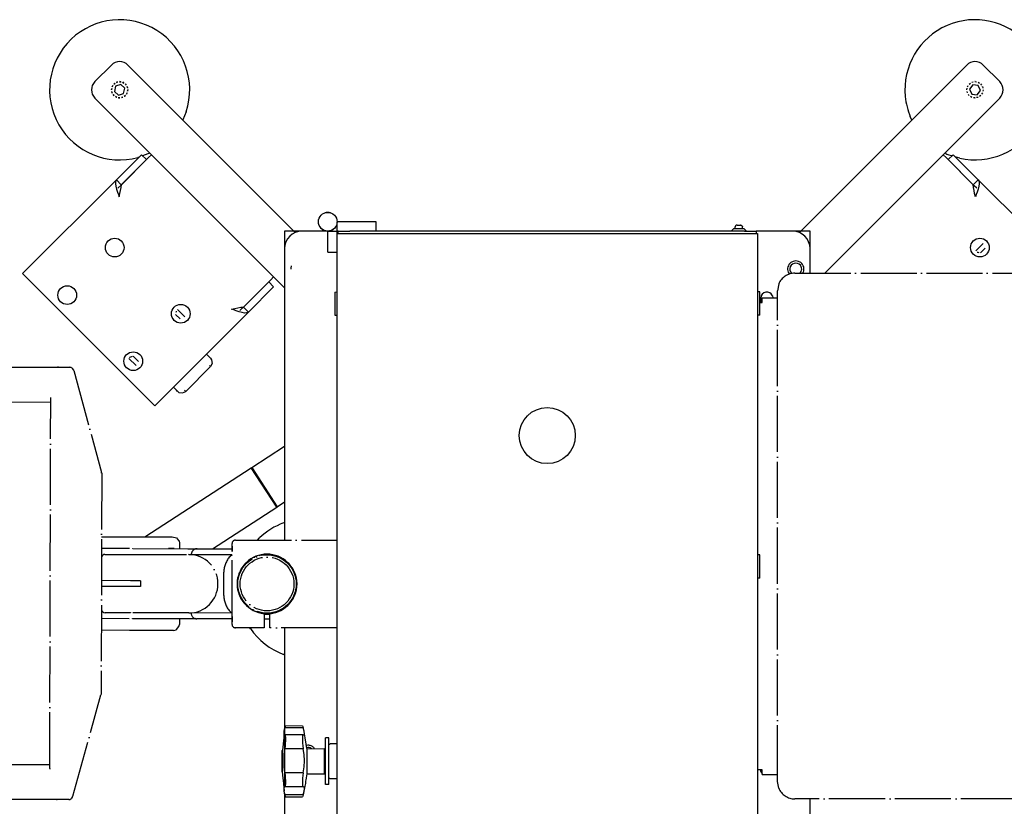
# Model space of a CAD drawing. Extents: x -1763 to 4575, y -3429 to 1051.
# Tile 4 of 193: x -1450 to -1239, y -1369 to -1200. Entities that reach past the tile are written whole.
import ezdxf

# ---------------------------------------------------------------- set-up
doc = ezdxf.new("R2010")
doc.units = 0
doc.linetypes.add('DOT_CENTER', pattern=[14, 12, -1, 0, -1])
doc.layers.get('0').update_dxf_attribs({"linetype": 'CONTINUOUS'})

# ---------------------------------------------------------------- blocks, each defined once
blk = doc.blocks.new('CTH', base_point=(-1365.87, -1682.81))
at = {"color": 5, "linetype": 'CONTINUOUS'}
for p, q in [((-1433.68, -1213.54), (-1430.14, -1210.01)), ((-1426.6, -1210.01), (-1391.07, -1245.54)), ((-1247.03, -1210.01), (-1282.57, -1245.54)), ((-1243.49, -1210.01), (-1239.96, -1213.54)), ((-1429.64, -1214.11), (-1429.36, -1213.91)), ((-1429.38, -1213.92), (-1429.62, -1214.09)), ((-1428.13, -1214.18), (-1429.23, -1214.54)), ((-1429.08, -1213.72), (-1428.75, -1213.63)), ((-1428.77, -1213.64), (-1429.06, -1213.7)), ((-1428.42, -1213.57), (-1428.08, -1213.62)), ((-1428.1, -1213.61), (-1428.39, -1213.56)), ((-1427.27, -1214.95), (-1428.13, -1214.18)), ((-1427.75, -1213.68), (-1427.46, -1213.86)), ((-1427.47, -1213.85), (-1427.72, -1213.69)), ((-1427.17, -1214.05), (-1426.97, -1214.32)), ((-1426.98, -1214.3), (-1427.15, -1214.06)), ((-1246.51, -1214.09), (-1246.23, -1213.89)), ((-1246.49, -1214.07), (-1246.5, -1214.08)), ((-1245.95, -1213.7), (-1245.61, -1213.63)), ((-1245.92, -1213.69), (-1245.94, -1213.7)), ((-1245.28, -1213.56), (-1244.94, -1213.62)), ((-1245.25, -1213.56), (-1245.27, -1213.56)), ((-1244.61, -1213.69), (-1244.32, -1213.87)), ((-1244.59, -1213.7), (-1244.6, -1213.69)), ((-1244.04, -1214.06), (-1243.84, -1214.34)), ((-1244.02, -1214.08), (-1244.03, -1214.07)), ((-1430.07, -1215.04), (-1430.12, -1215.33)), ((-1430.11, -1215.35), (-1430.06, -1215.02)), ((-1429.96, -1216.02), (-1430.05, -1215.69)), ((-1430.04, -1215.71), (-1429.98, -1216)), ((-1430, -1214.68), (-1429.82, -1214.39)), ((-1429.83, -1214.41), (-1429.99, -1214.66)), ((-1429.23, -1214.54), (-1429.47, -1215.66)), ((-1429.47, -1215.66), (-1428.61, -1216.44)), ((-1428.61, -1216.44), (-1427.52, -1216.08)), ((-1427.52, -1216.08), (-1427.27, -1214.95)), ((-1426.75, -1215.93), (-1426.92, -1216.23)), ((-1426.91, -1216.21), (-1426.75, -1215.96)), ((-1426.78, -1214.6), (-1426.7, -1214.93)), ((-1426.7, -1214.91), (-1426.77, -1214.62)), ((-1426.63, -1215.26), (-1426.68, -1215.6)), ((-1426.68, -1215.58), (-1426.63, -1215.29)), ((-1247.01, -1215.33), (-1246.95, -1214.99)), ((-1247.01, -1215.3), (-1247.01, -1215.32)), ((-1246.87, -1215.99), (-1246.94, -1215.66)), ((-1246.88, -1214.66), (-1246.7, -1214.37)), ((-1246.87, -1214.63), (-1246.88, -1214.65)), ((-1246.88, -1215.97), (-1246.87, -1215.98)), ((-1246.49, -1216.56), (-1246.68, -1216.28)), ((-1245.72, -1214.25), (-1246.41, -1215.18)), ((-1246.41, -1215.18), (-1245.95, -1216.24)), ((-1245.95, -1216.24), (-1244.8, -1216.37)), ((-1244.58, -1214.38), (-1245.72, -1214.25)), ((-1244.8, -1216.37), (-1244.11, -1215.44)), ((-1244.11, -1215.44), (-1244.58, -1214.38)), ((-1243.64, -1215.96), (-1243.83, -1216.25)), ((-1243.65, -1214.63), (-1243.58, -1214.96)), ((-1243.64, -1214.65), (-1243.65, -1214.63)), ((-1243.65, -1215.99), (-1243.65, -1215.97)), ((-1243.52, -1215.29), (-1243.58, -1215.63)), ((-1243.51, -1215.32), (-1243.52, -1215.3)), ((-1433.68, -1217.08), (-1421.57, -1229.19)), ((-1429.57, -1216.57), (-1429.78, -1216.3)), ((-1429.76, -1216.32), (-1429.59, -1216.56)), ((-1429, -1216.93), (-1429.29, -1216.76)), ((-1429.27, -1216.77), (-1429.02, -1216.93)), ((-1428.33, -1217.05), (-1428.66, -1217)), ((-1428.64, -1217), (-1428.35, -1217.05)), ((-1427.67, -1216.9), (-1427.99, -1216.98)), ((-1427.98, -1216.98), (-1427.69, -1216.91)), ((-1427.11, -1216.51), (-1427.38, -1216.71)), ((-1427.37, -1216.7), (-1427.12, -1216.53)), ((-1239.96, -1217.08), (-1252.07, -1229.19)), ((-1246.5, -1216.54), (-1246.49, -1216.55)), ((-1245.92, -1216.93), (-1246.2, -1216.75)), ((-1245.94, -1216.92), (-1245.92, -1216.92)), ((-1245.25, -1217.06), (-1245.58, -1217)), ((-1245.27, -1217.06), (-1245.25, -1217.05)), ((-1244.58, -1216.92), (-1244.91, -1216.99)), ((-1244.6, -1216.93), (-1244.59, -1216.92)), ((-1244.02, -1216.53), (-1244.3, -1216.73)), ((-1244.03, -1216.55), (-1244.02, -1216.54)), ((-1414.12, -1219.99), (-1414.87, -1221.74)), ((-1258.78, -1221.75), (-1259.1, -1221.1)), ((-1421.91, -1228.84), (-1422.31, -1229.03)), ((-1251.49, -1228.96), (-1251.71, -1228.83)), ((-1429.08, -1234.58), (-1423.69, -1229.19)), ((-1428.02, -1235.64), (-1422.63, -1230.25)), ((-1428.01, -1235.64), (-1422.19, -1229.81)), ((-1424.2, -1229.7), (-1424.46, -1229.79)), ((-1422.63, -1230.25), (-1423.69, -1229.19)), ((-1422.31, -1229.03), (-1423.45, -1229.43)), ((-1421.57, -1229.19), (-1422.19, -1229.81)), ((-1395.41, -1255.35), (-1421.57, -1229.19)), ((-1252.07, -1229.19), (-1277.43, -1254.54)), ((-1252.07, -1229.19), (-1277.43, -1254.54)), ((-1251.45, -1229.81), (-1252.07, -1229.19)), ((-1245.62, -1235.64), (-1251.45, -1229.81)), ((-1251.01, -1230.25), (-1249.94, -1229.19)), ((-1245.62, -1235.64), (-1251.01, -1230.25)), ((-1250.2, -1229.45), (-1250.6, -1229.33)), ((-1244.56, -1234.58), (-1249.94, -1229.19)), ((-1248.52, -1229.95), (-1249.47, -1229.67)), ((-1449.14, -1254.64), (-1429.08, -1234.58)), ((-1429.28, -1234.98), (-1429.29, -1235.41)), ((-1429.2, -1234.75), (-1429.28, -1234.98)), ((-1429.08, -1234.58), (-1429.2, -1234.75)), ((-1428.02, -1235.64), (-1429.08, -1234.58)), ((-1245.62, -1235.64), (-1244.56, -1234.58)), ((-1244.56, -1234.58), (-1244.43, -1234.75)), ((-1244.56, -1234.58), (-1224.49, -1254.64)), ((-1244.43, -1234.75), (-1244.36, -1234.98)), ((-1244.36, -1234.98), (-1244.34, -1235.41)), ((-1429.29, -1235.41), (-1429.21, -1235.95)), ((-1429.21, -1235.95), (-1429.04, -1236.56)), ((-1429.04, -1236.56), (-1428.81, -1237.24)), ((-1428.81, -1237.24), (-1428.64, -1237.71)), ((-1428.76, -1236.39), (-1428.01, -1235.64)), ((-1428.31, -1237.52), (-1428.17, -1236.86)), ((-1428.17, -1236.86), (-1428.07, -1236.22)), ((-1428.07, -1236.22), (-1428.01, -1235.64)), ((-1428.02, -1235.64), (-1428.03, -1235.65)), ((-1245.62, -1235.64), (-1245.61, -1235.65)), ((-1245.43, -1235.82), (-1245.62, -1235.64)), ((-1245.56, -1236.22), (-1245.62, -1235.64)), ((-1245.46, -1236.86), (-1245.56, -1236.22)), ((-1245.33, -1237.52), (-1245.46, -1236.86)), ((-1244.87, -1236.39), (-1245.43, -1235.82)), ((-1244.82, -1237.24), (-1245, -1237.71)), ((-1244.59, -1236.56), (-1244.82, -1237.24)), ((-1244.43, -1235.95), (-1244.59, -1236.56)), ((-1244.34, -1235.41), (-1244.43, -1235.95)), ((-1428.64, -1237.71), (-1428.46, -1238.2)), ((-1428.46, -1238.2), (-1428.31, -1237.52)), ((-1245.18, -1238.2), (-1245.33, -1237.52)), ((-1245, -1237.71), (-1245.18, -1238.2)), ((-1373.44, -1243.54), (-1381.82, -1243.54)), ((-1381.82, -1245.54), (-1381.82, -1243.54)), ((-1373.44, -1245.54), (-1373.44, -1243.54)), ((-1393.07, -1245.54), (-1393.07, -1249.29)), ((-1391.07, -1245.54), (-1393.07, -1245.54)), ((-1393.07, -1245.54), (-1393.07, -1249.29)), ((-1389.32, -1245.54), (-1391.07, -1245.54)), ((-1391.07, -1245.54), (-1390.77, -1245.84)), ((-1383.82, -1245.54), (-1389.32, -1245.54)), ((-1383.82, -1245.54), (-1381.82, -1245.54)), ((-1383.82, -1250.04), (-1383.82, -1245.54)), ((-1381.82, -1246.04), (-1381.82, -1245.54)), ((-1381.57, -1245.54), (-1381.82, -1245.54)), ((-1381.57, -1245.54), (-1379.07, -1245.54)), ((-1381.57, -1246.04), (-1381.57, -1245.54)), ((-1294.57, -1245.54), (-1379.07, -1245.54)), ((-1297.44, -1245.54), (-1296.94, -1245.04)), ((-1294.69, -1245.04), (-1296.94, -1245.04)), ((-1296.53, -1244.4), (-1296.6, -1244.61)), ((-1296.6, -1244.61), (-1296.6, -1244.62)), ((-1296.55, -1244.62), (-1296.6, -1244.62)), ((-1296.6, -1245.04), (-1296.6, -1244.62)), ((-1296.52, -1244.39), (-1296.53, -1244.4)), ((-1296.35, -1244.26), (-1296.52, -1244.39)), ((-1296.2, -1244.24), (-1296.35, -1244.26)), ((-1296.2, -1244.24), (-1296.2, -1244.24)), ((-1296.2, -1244.24), (-1296.11, -1244.24)), ((-1296.2, -1244.24), (-1295.98, -1244.24)), ((-1296.11, -1244.24), (-1295.98, -1244.24)), ((-1295.98, -1244.24), (-1295.44, -1244.24)), ((-1295.98, -1244.24), (-1295.44, -1244.24)), ((-1295.44, -1244.24), (-1295.44, -1244.24)), ((-1295.44, -1244.24), (-1295.4, -1244.24)), ((-1295.44, -1244.24), (-1295.29, -1244.26)), ((-1295.4, -1244.24), (-1295.43, -1244.24)), ((-1295.29, -1244.26), (-1295.11, -1244.39)), ((-1295.11, -1244.39), (-1295.1, -1244.4)), ((-1295.1, -1244.4), (-1295.03, -1244.61)), ((-1295.03, -1244.61), (-1295.03, -1244.62)), ((-1295.03, -1245.04), (-1295.03, -1244.62)), ((-1294.69, -1245.04), (-1294.19, -1245.54)), ((-1294.57, -1245.54), (-1292.07, -1245.54)), ((-1292.07, -1245.54), (-1292.07, -1246.04)), ((-1284.32, -1245.54), (-1292.07, -1245.54)), ((-1282.57, -1245.54), (-1284.32, -1245.54)), ((-1282.57, -1245.54), (-1282.86, -1245.84)), ((-1280.57, -1245.54), (-1282.57, -1245.54)), ((-1280.57, -1249.29), (-1280.57, -1245.54)), ((-1280.57, -1249.29), (-1280.57, -1245.54)), ((-1381.82, -1246.04), (-1291.82, -1246.04)), ((-1381.82, -1375.54), (-1381.82, -1246.04)), ((-1291.82, -1246.04), (-1291.82, -1375.54)), ((-1393.07, -1249.29), (-1393.07, -1311.67)), ((-1280.57, -1254.54), (-1280.57, -1249.29)), ((-1243.51, -1248.21), (-1245.07, -1249.76)), ((-1243.1, -1249.21), (-1244.06, -1250.17)), ((-1383.82, -1250.04), (-1381.82, -1250.04)), ((-1244.76, -1250.03), (-1244.7, -1250.05)), ((-1244.7, -1250.05), (-1244.62, -1250.08)), ((-1244.62, -1250.08), (-1244.46, -1250.15)), ((-1282.7, -1254.54), (-1282.44, -1254.16)), ((-1449.14, -1254.64), (-1447.02, -1256.76)), ((-1401.86, -1261.8), (-1396.03, -1255.97)), ((-1396.03, -1255.97), (-1395.41, -1255.35)), ((-1395.41, -1255.35), (-1393.07, -1257.69)), ((-1285.24, -1254.34), (-1284.97, -1254.75)), ((-1282.14, -1254.54), (-1282.01, -1254.34)), ((-1422.98, -1280.8), (-1447.02, -1256.76)), ((-1401.86, -1261.8), (-1396.47, -1256.41)), ((-1400.8, -1262.86), (-1395.41, -1257.47)), ((-1396.47, -1256.41), (-1395.41, -1257.47)), ((-1382.32, -1258.58), (-1381.82, -1258.56)), ((-1382.32, -1258.58), (-1382.32, -1263.54)), ((-1291.32, -1258.55), (-1291.82, -1258.55)), ((-1291.32, -1262.49), (-1291.32, -1258.55)), ((-1291.01, -1260.25), (-1291.08, -1259.86)), ((-1416.24, -1262.65), (-1416.27, -1262.72)), ((-1414.42, -1263.91), (-1415.98, -1262.35)), ((-1404.41, -1262.24), (-1403.74, -1262.09)), ((-1403.93, -1262.42), (-1404.41, -1262.24)), ((-1403.46, -1262.59), (-1403.93, -1262.42)), ((-1403.74, -1262.09), (-1403.07, -1261.96)), ((-1402.78, -1262.82), (-1403.46, -1262.59)), ((-1403.07, -1261.96), (-1402.44, -1261.85)), ((-1402.61, -1262.55), (-1402.04, -1261.98)), ((-1402.44, -1261.85), (-1401.86, -1261.8)), ((-1402.04, -1261.98), (-1401.86, -1261.8)), ((-1401.86, -1261.8), (-1401.87, -1261.81)), ((-1401.86, -1261.8), (-1400.8, -1262.86)), ((-1291.32, -1263.54), (-1291.32, -1262.49)), ((-1400.8, -1262.86), (-1420.86, -1282.93)), ((-1415.43, -1264.31), (-1416.39, -1263.36)), ((-1416.3, -1262.79), (-1416.36, -1262.95)), ((-1416.27, -1262.72), (-1416.3, -1262.79)), ((-1402.17, -1262.99), (-1402.78, -1262.82)), ((-1401.63, -1263.07), (-1402.17, -1262.99)), ((-1401.2, -1263.06), (-1401.63, -1263.07)), ((-1400.97, -1262.99), (-1401.2, -1263.06)), ((-1400.8, -1262.86), (-1400.97, -1262.99)), ((-1382.32, -1263.54), (-1381.82, -1263.54)), ((-1291.32, -1263.54), (-1291.82, -1263.54)), ((-1424.87, -1274.32), (-1426.39, -1272.8)), ((-1426.21, -1272.56), (-1426.16, -1272.54)), ((-1426.16, -1272.54), (-1425.96, -1272.46)), ((-1425.96, -1272.46), (-1425.75, -1272.37)), ((-1425.75, -1272.37), (-1425.59, -1272.28)), ((-1424.34, -1273.43), (-1425.51, -1272.27)), ((-1409.81, -1271.88), (-1409.16, -1272.53)), ((-1408.93, -1272.76), (-1409.16, -1272.53)), ((-1409.16, -1272.53), (-1408.93, -1272.76)), ((-1408.93, -1272.76), (-1408.7, -1273.08)), ((-1408.7, -1273.08), (-1408.58, -1273.84)), ((-1414.23, -1279.83), (-1408.93, -1274.53)), ((-1408.93, -1274.53), (-1409.17, -1274.29)), ((-1408.58, -1273.84), (-1408.93, -1274.53)), ((-1416.23, -1279.6), (-1416.88, -1278.95)), ((-1422.98, -1280.8), (-1420.86, -1282.93)), ((-1416, -1279.83), (-1416.23, -1279.6)), ((-1416.23, -1279.6), (-1415.68, -1280.06)), ((-1415.68, -1280.06), (-1414.92, -1280.18)), ((-1414.92, -1280.18), (-1414.23, -1279.83)), ((-1414.47, -1279.59), (-1414.23, -1279.83)), ((-1400.09, -1296.13), (-1393.07, -1291.58)), ((-1422.99, -1310.98), (-1400.19, -1296.2)), ((-1400.19, -1296.2), (-1400.09, -1296.13)), ((-1394.75, -1304.59), (-1400.19, -1296.2)), ((-1400.09, -1296.13), (-1394.65, -1304.52)), ((-1408.52, -1313.51), (-1394.75, -1304.59)), ((-1394.65, -1304.52), (-1394.75, -1304.59)), ((-1394.65, -1304.52), (-1393.07, -1303.5)), ((-1393.27, -1307.98), (-1393.07, -1307.92)), ((-1291.32, -1314.83), (-1291.82, -1314.82)), ((-1291.32, -1315.06), (-1291.32, -1314.83)), ((-1291.32, -1319.79), (-1291.32, -1315.06)), ((-1291.32, -1319.79), (-1291.82, -1319.79)), ((-1393.07, -1330.42), (-1393.07, -1364.42)), ((-1393.07, -1336.17), (-1393.28, -1336.11)), ((-1393.17, -1353.01), (-1393.23, -1353.51)), ((-1393.18, -1353.15), (-1393.14, -1352.62)), ((-1393.14, -1353.39), (-1393.18, -1353.15)), ((-1393.14, -1352.62), (-1393.13, -1352.57)), ((-1393.13, -1352.57), (-1393.01, -1351.85)), ((-1392.95, -1351.56), (-1393.01, -1351.85)), ((-1389.06, -1351.85), (-1393.01, -1351.85)), ((-1392.92, -1351.45), (-1392.95, -1351.56)), ((-1389.23, -1351.42), (-1392.92, -1351.45)), ((-1389.23, -1351.42), (-1389.2, -1351.42)), ((-1389.2, -1351.42), (-1389.14, -1351.56)), ((-1389.14, -1351.56), (-1389.06, -1351.85)), ((-1388.89, -1352.57), (-1389.06, -1351.85)), ((-1388.88, -1352.62), (-1388.89, -1352.57)), ((-1388.82, -1353.08), (-1388.89, -1352.57)), ((-1388.82, -1353.15), (-1388.88, -1352.62)), ((-1388.88, -1353.39), (-1388.82, -1353.15)), ((-1388.66, -1354), (-1388.82, -1353.08)), ((-1393.26, -1353.95), (-1393.53, -1356.6)), ((-1393.24, -1353.59), (-1393.26, -1353.76)), ((-1393.26, -1353.76), (-1393.26, -1353.87)), ((-1393.26, -1353.87), (-1393.26, -1353.94)), ((-1393.26, -1353.94), (-1393.26, -1353.95)), ((-1393.23, -1353.51), (-1393.24, -1353.55)), ((-1393.24, -1353.55), (-1393.24, -1353.59)), ((-1393.01, -1353.35), (-1393.14, -1353.39)), ((-1389.06, -1353.35), (-1393.01, -1353.35)), ((-1393.01, -1353.35), (-1392.95, -1353.4)), ((-1392.95, -1353.4), (-1392.91, -1353.62)), ((-1392.91, -1355.09), (-1392.95, -1355.7)), ((-1392.91, -1353.62), (-1392.89, -1353.85)), ((-1392.89, -1354.71), (-1392.91, -1355.09)), ((-1392.89, -1353.85), (-1392.89, -1354.71)), ((-1389.2, -1353.62), (-1389.23, -1353.85)), ((-1389.23, -1353.85), (-1389.23, -1354.71)), ((-1389.23, -1354.71), (-1389.2, -1355.1)), ((-1389.14, -1353.4), (-1389.2, -1353.62)), ((-1389.2, -1355.1), (-1389.14, -1355.7)), ((-1389.06, -1353.35), (-1389.14, -1353.4)), ((-1389.06, -1353.35), (-1388.88, -1353.39)), ((-1388.59, -1354.43), (-1388.66, -1354)), ((-1388.58, -1354.46), (-1388.59, -1354.43)), ((-1388.56, -1354.61), (-1388.58, -1354.46)), ((-1388.55, -1354.72), (-1388.56, -1354.61)), ((-1388.55, -1354.78), (-1388.55, -1354.72)), ((-1388.42, -1355.42), (-1388.55, -1354.78)), ((-1388.32, -1356.26), (-1388.42, -1355.42)), ((-1384.32, -1355.08), (-1384.32, -1354)), ((-1383.57, -1354), (-1384.32, -1354)), ((-1384.32, -1363.98), (-1384.32, -1355.08)), ((-1383.57, -1363.98), (-1383.57, -1354)), ((-1383.57, -1355.56), (-1383.53, -1355.4)), ((-1383.53, -1355.4), (-1383.47, -1355.35)), ((-1383.47, -1355.35), (-1383.4, -1355.29)), ((-1383.4, -1355.29), (-1383.33, -1355.24)), ((-1383.33, -1355.24), (-1383.32, -1355.23)), ((-1381.82, -1355.23), (-1383.32, -1355.23)), ((-1393.53, -1356.6), (-1393.57, -1356.69)), ((-1393.57, -1360.97), (-1393.57, -1356.69)), ((-1393.57, -1356.69), (-1393.57, -1361.22)), ((-1393.14, -1357.55), (-1393.01, -1356.3)), ((-1392.95, -1355.7), (-1393.01, -1356.3)), ((-1389.06, -1356.3), (-1393.01, -1356.3)), ((-1389.14, -1355.7), (-1389.06, -1356.3)), ((-1388.88, -1357.55), (-1389.06, -1356.3)), ((-1388.07, -1355.54), (-1388.4, -1355.61)), ((-1388.07, -1356.02), (-1388.34, -1356.07)), ((-1388.32, -1356.26), (-1388.32, -1361.64)), ((-1388.32, -1356.32), (-1384.57, -1356.26)), ((-1387.3, -1356.3), (-1387.58, -1356.12)), ((-1386.67, -1356.29), (-1386.83, -1356.06)), ((-1384.57, -1356.26), (-1384.57, -1356.61)), ((-1384.57, -1356.32), (-1384.57, -1356.26)), ((-1384.57, -1356.32), (-1384.32, -1356.5)), ((-1384.57, -1356.61), (-1384.57, -1361.64)), ((-1393.18, -1358.87), (-1393.14, -1357.55)), ((-1393.14, -1360.18), (-1393.18, -1358.87)), ((-1388.82, -1358.87), (-1388.88, -1357.55)), ((-1388.88, -1360.18), (-1388.82, -1358.87)), ((-1393.57, -1361.27), (-1393.57, -1360.97)), ((-1393.57, -1361.27), (-1393.44, -1362.57)), ((-1393.01, -1361.42), (-1393.14, -1360.18)), ((-1389.06, -1361.42), (-1393.01, -1361.42)), ((-1393.01, -1361.42), (-1392.95, -1362.02)), ((-1389.06, -1361.42), (-1389.14, -1362.02)), ((-1389.06, -1361.42), (-1388.88, -1360.18)), ((-1388.32, -1361.7), (-1388.42, -1362.54)), ((-1388.32, -1361.64), (-1384.57, -1361.7)), ((-1384.57, -1361.64), (-1384.32, -1361.46)), ((-1384.57, -1361.64), (-1384.57, -1361.7)), ((-1393.44, -1362.57), (-1393.38, -1363.11)), ((-1393.38, -1363.11), (-1393.28, -1363.78)), ((-1393.28, -1363.78), (-1393.13, -1365.37)), ((-1393.28, -1363.78), (-1393.28, -1363.78)), ((-1392.95, -1362.02), (-1392.91, -1362.62)), ((-1392.91, -1362.62), (-1392.89, -1363.02)), ((-1392.89, -1363.02), (-1392.88, -1363.49)), ((-1392.88, -1363.49), (-1392.89, -1363.9)), ((-1389.23, -1363.02), (-1389.24, -1363.49)), ((-1389.24, -1363.49), (-1389.23, -1363.9)), ((-1389.2, -1362.62), (-1389.23, -1363.02)), ((-1389.14, -1362.02), (-1389.2, -1362.62)), ((-1388.6, -1363.75), (-1388.7, -1364.32)), ((-1388.58, -1363.56), (-1388.6, -1363.75)), ((-1388.58, -1363.37), (-1388.59, -1363.41)), ((-1388.59, -1363.41), (-1388.59, -1363.42)), ((-1388.59, -1363.42), (-1388.59, -1363.44)), ((-1388.59, -1363.44), (-1388.58, -1363.49)), ((-1388.52, -1362.89), (-1388.58, -1363.31)), ((-1388.58, -1363.31), (-1388.58, -1363.33)), ((-1388.58, -1363.33), (-1388.58, -1363.36)), ((-1388.58, -1363.36), (-1388.58, -1363.37)), ((-1388.58, -1363.49), (-1388.58, -1363.49)), ((-1388.58, -1363.49), (-1388.58, -1363.5)), ((-1388.58, -1363.5), (-1388.58, -1363.56)), ((-1388.46, -1362.76), (-1388.52, -1362.89)), ((-1388.52, -1362.89), (-1388.52, -1362.89)), ((-1388.42, -1362.54), (-1388.46, -1362.76)), ((-1383.57, -1362.48), (-1383.53, -1362.58)), ((-1383.53, -1362.58), (-1383.52, -1362.6)), ((-1383.52, -1362.6), (-1383.4, -1362.69)), ((-1383.4, -1362.69), (-1383.38, -1362.7)), ((-1383.38, -1362.7), (-1383.32, -1362.73)), ((-1381.82, -1362.73), (-1383.32, -1362.73)), ((-1393.18, -1364.83), (-1393.16, -1364.51)), ((-1393.13, -1365.38), (-1393.18, -1364.83)), ((-1393.16, -1364.51), (-1393.07, -1364.42)), ((-1393.01, -1366.13), (-1393.13, -1365.38)), ((-1393.07, -1364.42), (-1393.04, -1364.43)), ((-1393.07, -1365.79), (-1393.07, -1383.04)), ((-1393.04, -1364.43), (-1393.01, -1364.45)), ((-1392.95, -1364.38), (-1393.01, -1364.45)), ((-1389.06, -1364.45), (-1393.01, -1364.45)), ((-1392.91, -1364.14), (-1392.95, -1364.38)), ((-1392.89, -1363.9), (-1392.91, -1364.14)), ((-1389.23, -1363.9), (-1389.2, -1364.14)), ((-1389.2, -1364.14), (-1389.14, -1364.38)), ((-1389.14, -1364.38), (-1389.06, -1364.45)), ((-1388.7, -1364.32), (-1389.06, -1366.13)), ((-1389.01, -1364.43), (-1389.06, -1364.45)), ((-1389.06, -1366.13), (-1388.89, -1365.38)), ((-1388.98, -1364.42), (-1389.01, -1364.43)), ((-1388.85, -1364.51), (-1388.98, -1364.42)), ((-1388.89, -1365.38), (-1388.82, -1364.83)), ((-1388.82, -1364.83), (-1388.85, -1364.51)), ((-1383.57, -1363.98), (-1384.32, -1363.98)), ((-1389.06, -1366.13), (-1393.01, -1366.13)), ((-1393.01, -1366.13), (-1392.95, -1366.46)), ((-1392.95, -1366.46), (-1392.93, -1366.52)), ((-1392.93, -1366.52), (-1392.9, -1366.61)), ((-1392.93, -1366.52), (-1389.24, -1366.59)), ((-1392.9, -1366.61), (-1389.47, -1366.59)), ((-1389.47, -1366.59), (-1389.24, -1366.59)), ((-1389.21, -1366.61), (-1389.24, -1366.59)), ((-1389.15, -1366.46), (-1389.21, -1366.61)), ((-1389.06, -1366.13), (-1389.15, -1366.46)), ((-1280.57, -1383.04), (-1280.57, -1367.04))]:
    blk.add_line(p, q, dxfattribs=at)
at = {"color": 5, "linetype": 'DOT_CENTER'}
for p, q in [((-1284.52, -1254.57), (-1284.48, -1254.6)), ((-1283.82, -1254.64), (-1283.82, -1254.54)), ((-1283.82, -1254.54), (-1236.32, -1254.54)), ((-1287.28, -1256.86), (-1287.57, -1258.29)), ((-1287.57, -1258.29), (-1287.51, -1258.29)), ((-1287.57, -1363.29), (-1287.57, -1258.29)), ((-1290.82, -1260.79), (-1290.82, -1259.79)), ((-1290.82, -1259.79), (-1287.57, -1259.79)), ((-1288.63, -1259.37), (-1288.55, -1259.79)), ((-1291.32, -1260.79), (-1290.82, -1260.79)), ((-1453.3, -1274.65), (-1441.52, -1274.68)), ((-1441.52, -1274.68), (-1439.04, -1274.69)), ((-1438.99, -1274.71), (-1439.04, -1274.69)), ((-1438.88, -1274.71), (-1439.04, -1274.69)), ((-1438.76, -1274.75), (-1438.88, -1274.71)), ((-1438.7, -1274.78), (-1438.76, -1274.75)), ((-1438.54, -1274.89), (-1438.7, -1274.78)), ((-1438.42, -1275), (-1438.54, -1274.89)), ((-1438.27, -1275.2), (-1438.42, -1275)), ((-1438.31, -1275.15), (-1438.27, -1275.2)), ((-1438.27, -1275.2), (-1438.24, -1275.28)), ((-1438.24, -1275.29), (-1438.27, -1275.2)), ((-1438.27, -1275.2), (-1438.27, -1275.2)), ((-1438.24, -1275.3), (-1438.24, -1275.29)), ((-1438.19, -1275.39), (-1438.24, -1275.3)), ((-1438.23, -1275.3), (-1438.19, -1275.39)), ((-1438.19, -1275.39), (-1432.24, -1297.17)), ((-1443.33, -1360.5), (-1443.13, -1281.35)), ((-1443.13, -1281.35), (-1443.13, -1281.18)), ((-1443.13, -1282.18), (-1451.65, -1282.15)), ((-1432.22, -1297.36), (-1432.34, -1344.54)), ((-1432.23, -1297.34), (-1432.24, -1297.17)), ((-1432.23, -1297.35), (-1432.23, -1297.34)), ((-1432.23, -1297.36), (-1432.23, -1297.35)), ((-1432.23, -1297.36), (-1432.22, -1297.36)), ((-1432.22, -1297.36), (-1432.23, -1297.36)), ((-1432.25, -1310.95), (-1426.19, -1310.97)), ((-1426.21, -1310.99), (-1426.19, -1310.97)), ((-1426.19, -1310.97), (-1417.16, -1310.99)), ((-1417.16, -1310.99), (-1416.2, -1311.16)), ((-1416.2, -1311.16), (-1415.75, -1311.73)), ((-1415.75, -1311.73), (-1415.65, -1311.82)), ((-1415.65, -1311.82), (-1415.65, -1311.85)), ((-1415.65, -1311.85), (-1415.55, -1312.25)), ((-1415.55, -1312.25), (-1415.55, -1313.5)), ((-1404.32, -1312.41), (-1404.32, -1312.39)), ((-1404.32, -1312.42), (-1404.32, -1312.41)), ((-1404.32, -1312.42), (-1404.32, -1312.42)), ((-1404.32, -1312.92), (-1404.32, -1312.42)), ((-1404.3, -1312.92), (-1404.32, -1312.92)), ((-1404.32, -1312.97), (-1404.32, -1312.92)), ((-1404.32, -1312.97), (-1404.32, -1313.02)), ((-1404.31, -1313.25), (-1404.32, -1312.97)), ((-1404.32, -1313.02), (-1404.32, -1314.07)), ((-1404.32, -1314.12), (-1404.31, -1313.25)), ((-1404.29, -1312.23), (-1404.3, -1312.25)), ((-1404.27, -1312.17), (-1404.29, -1312.23)), ((-1403.57, -1311.67), (-1403.57, -1311.76)), ((-1403.57, -1311.67), (-1381.82, -1311.67)), ((-1398.89, -1311.67), (-1398.4, -1311.17)), ((-1432.15, -1315.11), (-1432.27, -1315.4)), ((-1426.29, -1313.47), (-1432.26, -1313.45)), ((-1432.11, -1315.01), (-1432.15, -1315.11)), ((-1431.79, -1314.77), (-1432.11, -1315.01)), ((-1431.74, -1314.74), (-1431.79, -1314.77)), ((-1431.54, -1314.71), (-1431.74, -1314.74)), ((-1431.54, -1314.71), (-1426.05, -1314.72)), ((-1426.05, -1314.72), (-1413.55, -1314.75)), ((-1426.05, -1314.72), (-1426.05, -1314.76)), ((-1425.55, -1313.47), (-1413.8, -1313.5)), ((-1425.55, -1313.53), (-1425.55, -1313.47)), ((-1417.42, -1313.49), (-1417.95, -1313.49)), ((-1416.71, -1313.49), (-1417.42, -1313.49)), ((-1413.8, -1313.5), (-1411.8, -1313.51)), ((-1413.8, -1313.56), (-1413.8, -1313.5)), ((-1413.55, -1314.81), (-1413.55, -1314.75)), ((-1413.55, -1314.75), (-1404.36, -1314.77)), ((-1411.8, -1313.51), (-1404.32, -1313.52)), ((-1411.8, -1313.51), (-1411.8, -1313.6)), ((-1404.75, -1315.15), (-1404.32, -1314.74)), ((-1404.32, -1314.07), (-1404.32, -1314.12)), ((-1404.32, -1327.97), (-1404.32, -1314.12)), ((-1399.4, -1315.28), (-1399.41, -1315.28)), ((-1399.3, -1315.24), (-1399.3, -1315.24)), ((-1398.28, -1314.87), (-1398.46, -1314.94)), ((-1398.14, -1314.85), (-1398.27, -1314.89)), ((-1396.81, -1314.67), (-1396.83, -1314.67)), ((-1395.33, -1314.9), (-1395.48, -1314.85)), ((-1395.14, -1314.95), (-1395.34, -1314.87)), ((-1394.19, -1315.3), (-1394.21, -1315.29)), ((-1401.56, -1316.81), (-1401.71, -1317.03)), ((-1401.23, -1316.5), (-1401.49, -1316.71)), ((-1399.96, -1315.52), (-1399.97, -1315.53)), ((-1393.63, -1315.55), (-1393.66, -1315.53)), ((-1392.14, -1316.72), (-1392.38, -1316.53)), ((-1391.9, -1317.06), (-1392, -1316.92)), ((-1406.07, -1323.52), (-1406.06, -1318.52)), ((-1406.06, -1318.52), (-1406.02, -1318.52)), ((-1402.44, -1318.15), (-1402.55, -1318.32)), ((-1391.08, -1318.34), (-1391.19, -1318.17)), ((-1425.05, -1320.35), (-1432.28, -1320.33)), ((-1425.05, -1321.6), (-1432.28, -1321.58)), ((-1423.89, -1320.35), (-1426.07, -1320.34)), ((-1423.9, -1321.6), (-1426.07, -1321.59)), ((-1423.89, -1320.35), (-1423.9, -1321.6)), ((-1403.07, -1320.1), (-1403.09, -1320.19)), ((-1390.54, -1320.21), (-1390.56, -1320.14)), ((-1406.07, -1323.52), (-1406.03, -1323.52)), ((-1402.9, -1322.84), (-1402.82, -1323.02)), ((-1390.83, -1323.05), (-1390.74, -1322.85)), ((-1402.35, -1324.1), (-1402.33, -1324.12)), ((-1402.09, -1324.6), (-1402.01, -1324.68)), ((-1400.94, -1325.85), (-1400.78, -1326.02)), ((-1392.87, -1326.03), (-1392.72, -1325.88)), ((-1391.65, -1324.71), (-1391.55, -1324.61)), ((-1391.32, -1324.17), (-1391.31, -1324.13)), ((-1432.29, -1326.51), (-1432.18, -1326.79)), ((-1432.18, -1326.79), (-1432.14, -1326.89)), ((-1432.14, -1326.89), (-1431.94, -1327.02)), ((-1431.94, -1327.02), (-1431.77, -1327.17)), ((-1431.77, -1327.17), (-1431.45, -1327.21)), ((-1426.08, -1327.22), (-1431.45, -1327.21)), ((-1426.08, -1327.18), (-1426.08, -1327.22)), ((-1413.58, -1327.25), (-1426.08, -1327.22)), ((-1413.58, -1327.19), (-1413.58, -1327.25)), ((-1404.39, -1327.27), (-1413.58, -1327.25)), ((-1404.32, -1327.34), (-1404.78, -1326.89)), ((-1404.31, -1328.25), (-1404.32, -1327.97)), ((-1404.32, -1327.97), (-1404.32, -1328.02)), ((-1404.32, -1328.02), (-1404.32, -1329.07)), ((-1400.46, -1326.22), (-1400.37, -1326.27)), ((-1399.3, -1326.85), (-1399.09, -1326.97)), ((-1397.74, -1327.34), (-1397.48, -1327.38)), ((-1397.46, -1327.39), (-1396.83, -1327.42)), ((-1397.44, -1327.39), (-1397.44, -1329.17)), ((-1397.44, -1327.48), (-1396.19, -1327.48)), ((-1397.19, -1327.36), (-1396.83, -1327.42)), ((-1396.83, -1327.42), (-1396.48, -1327.36)), ((-1396.83, -1327.42), (-1396.2, -1327.39)), ((-1396.2, -1327.39), (-1395.89, -1327.34)), ((-1396.19, -1329.17), (-1396.19, -1327.39)), ((-1394.56, -1326.97), (-1394.36, -1326.86)), ((-1393.29, -1326.29), (-1393.23, -1326.25)), ((-1393.07, -1326.13), (-1393.07, -1326.15)), ((-1426.33, -1328.47), (-1432.3, -1328.45)), ((-1425.59, -1328.47), (-1425.59, -1328.41)), ((-1413.84, -1328.5), (-1425.59, -1328.47)), ((-1415.69, -1330.14), (-1415.59, -1329.75)), ((-1415.59, -1328.5), (-1415.59, -1329.75)), ((-1413.84, -1328.5), (-1413.84, -1328.44)), ((-1411.99, -1328.5), (-1413.84, -1328.5)), ((-1411.99, -1328.5), (-1412.22, -1328.44)), ((-1411.84, -1328.51), (-1411.84, -1328.41)), ((-1404.32, -1328.52), (-1411.84, -1328.51)), ((-1404.32, -1329.12), (-1404.31, -1328.25)), ((-1404.32, -1329.07), (-1404.32, -1329.12)), ((-1404.32, -1329.17), (-1404.32, -1329.12)), ((-1404.3, -1329.17), (-1404.32, -1329.17)), ((-1404.32, -1329.67), (-1404.32, -1329.17)), ((-1404.32, -1329.67), (-1404.32, -1329.67)), ((-1404.32, -1329.68), (-1404.32, -1329.67)), ((-1404.32, -1329.7), (-1404.32, -1329.68)), ((-1404.3, -1329.84), (-1404.29, -1329.85)), ((-1404.29, -1329.85), (-1404.27, -1329.92)), ((-1396.19, -1328.54), (-1397.44, -1328.54)), ((-1396.19, -1328.54), (-1397.44, -1328.54)), ((-1397.44, -1329.17), (-1397.44, -1330.42)), ((-1396.19, -1330.42), (-1396.19, -1329.17)), ((-1426.24, -1330.97), (-1432.3, -1330.95)), ((-1416.85, -1330.99), (-1426.24, -1330.97)), ((-1416.85, -1330.99), (-1416.25, -1330.83)), ((-1416.25, -1330.83), (-1416.21, -1330.8)), ((-1416.21, -1330.8), (-1415.7, -1330.17)), ((-1415.7, -1330.17), (-1415.69, -1330.14)), ((-1403.57, -1330.32), (-1403.57, -1330.42)), ((-1397.44, -1330.42), (-1403.57, -1330.42)), ((-1400.38, -1330.61), (-1400.5, -1330.42)), ((-1381.82, -1330.42), (-1396.19, -1330.42)), ((-1438.41, -1366.42), (-1432.39, -1344.8)), ((-1432.35, -1344.62), (-1432.39, -1344.8)), ((-1432.35, -1344.67), (-1432.39, -1344.8)), ((-1432.35, -1344.54), (-1432.34, -1344.54)), ((-1432.34, -1344.54), (-1432.35, -1344.54)), ((-1432.35, -1344.54), (-1432.35, -1344.55)), ((-1432.35, -1344.55), (-1432.35, -1344.62)), ((-1451.85, -1359.65), (-1443.33, -1359.68)), ((-1443.33, -1360.5), (-1443.33, -1360.68)), ((-1290.82, -1360.79), (-1291.82, -1360.79)), ((-1290.82, -1361.79), (-1290.82, -1360.79)), ((-1290.82, -1361.79), (-1287.57, -1361.79)), ((-1287.57, -1363.29), (-1287.51, -1363.29)), ((-1287.28, -1364.73), (-1287.57, -1363.29)), ((-1441.75, -1367.18), (-1453.54, -1367.15)), ((-1441.67, -1367.08), (-1441.75, -1367.18)), ((-1439.27, -1367.19), (-1441.75, -1367.18)), ((-1439.27, -1367.19), (-1439.23, -1367.16)), ((-1439.27, -1367.19), (-1439.11, -1367.16)), ((-1439.11, -1367.16), (-1438.99, -1367.12)), ((-1438.99, -1367.12), (-1438.93, -1367.09)), ((-1438.93, -1367.09), (-1438.77, -1366.99)), ((-1438.77, -1366.99), (-1438.65, -1366.88)), ((-1438.65, -1366.88), (-1438.64, -1366.87)), ((-1438.64, -1366.87), (-1438.5, -1366.68)), ((-1438.54, -1366.72), (-1438.5, -1366.68)), ((-1438.5, -1366.67), (-1438.47, -1366.59)), ((-1438.5, -1366.68), (-1438.47, -1366.6)), ((-1438.5, -1366.68), (-1438.5, -1366.67)), ((-1438.47, -1366.58), (-1438.45, -1366.56)), ((-1438.47, -1366.59), (-1438.47, -1366.58)), ((-1438.41, -1366.42), (-1438.45, -1366.55)), ((-1438.45, -1366.56), (-1438.45, -1366.55)), ((-1283.82, -1367.04), (-1283.82, -1367.02)), ((-1236.32, -1367.04), (-1283.82, -1367.04))]:
    blk.add_line(p, q, dxfattribs=at)
at = {"color": 5, "linetype": 'CONTINUOUS'}
for centre, radius in [((-1383.82, -1243.54), 2), ((-1429.43, -1249.07), 2), ((-1244.2, -1249.07), 2), ((-1439.6, -1259.24), 2), ((-1415.29, -1263.22), 2), ((-1425.46, -1273.38), 2), ((-1336.82, -1289.29), 6)]:
    blk.add_circle(centre, radius, dxfattribs=at)
at = {"color": 5, "linetype": 'DOT_CENTER'}
for radius in [6.35, 6.25, 5.75]:
    blk.add_circle((-1396.82, -1321.04), radius, dxfattribs=at)
at = {"color": 5, "linetype": 'CONTINUOUS'}
for centre, radius, start, end in [((-1428.37, -1215.31), 15, -18.176, -150.176), ((-1245.26, -1215.31), 15, -102.5267, -174.5267), ((-1428.37, -1211.77), 2.5, 44.9999, 135.0001), ((-1245.26, -1211.77), 2.5, 44.9999, 135.0001), ((-1431.91, -1215.31), 2.5, 135.0002, -135.0002), ((-1241.73, -1215.31), 2.5, -44.9998, 44.9998), ((-1245.26, -1215.31), 15, -174.5267, -157.3009), ((-1428.37, -1215.31), 15, -150.176, -74.8857), ((-1245.26, -1215.31), 15, -114.5265, -110.8491), ((-1383.82, -1243.54), 2, 72, 108), ((-1389.32, -1249.29), 3.75, 90, 180), ((-1383.82, -1243.54), 2, -125.9998, -54.0002), ((-1284.32, -1249.29), 3.75, 0, 90), ((-1283.62, -1253.67), 1.75, -22.5002, -157.4998), ((-1390.01, -1253.67), 1.75, 157.5001, -180), ((-1283.62, -1253.67), 1.28, 22.4997, -134.9997), ((-1283.62, -1253.67), 1.27, -22.5001, 22.5001), ((-1290.19, -1260.79), 1, 128.6822, -179.9996), ((-1289.81, -1259.86), 1.28, 22.4996, -179.9993), ((-1388.07, -1322.04), 15, 110.3009, 133.5267), ((-1388.07, -1322.04), 15, -145.183, -110.3443), ((-1388.07, -1357.29), 1.75, 67.5001, 90), ((-1388.07, -1357.29), 1.27, 67.5, 89.9997), ((-1388.07, -1357.29), 1.75, 45.0002, 67.5005), ((-1290.19, -1360.79), 1, -180, -128.6822)]:
    blk.add_arc(centre, radius, start, end, dxfattribs=at)
at = {"color": 5, "linetype": 'DOT_CENTER'}
for centre, radius, start, end in [((-1283.82, -1258.29), 3.75, 90.0001, 157.5001), ((-1403.57, -1312.42), 0.75, 90.0001, 177.903), ((-1413.57, -1321), 6.25, -90.1447, 89.8553), ((-1411.8, -1314.76), 1.25, 89.855, 179.8554), ((-1401.06, -1318.53), 5, 137.5023, 179.8552), ((-1396.82, -1321.04), 6.38, -84.3737, -95.6263), ((-1401.07, -1323.53), 5, 179.8553, -137.7917), ((-1411.83, -1327.26), 1.25, 179.8552, -90.1453), ((-1403.57, -1329.67), 0.75, -177.903, -90.0001), ((-1283.82, -1363.29), 3.75, -157.5, -90)]:
    blk.add_arc(centre, radius, start, end, dxfattribs=at)
for points in [[(-1441.52, -1274.68), (-1441.56, -1274.68), (-1441.6, -1274.68), (-1441.65, -1274.69)], [(-1441.44, -1274.78), (-1441.46, -1274.71), (-1441.49, -1274.68), (-1441.52, -1274.68)], [(-1438.76, -1274.74), (-1438.85, -1274.71), (-1438.94, -1274.69), (-1439.04, -1274.69)], [(-1426.26, -1330.95), (-1426.25, -1330.96), (-1426.25, -1330.97), (-1426.24, -1330.97)], [(-1441.88, -1367.17), (-1441.84, -1367.18), (-1441.79, -1367.18), (-1441.75, -1367.18)], [(-1439.27, -1367.19), (-1439.18, -1367.19), (-1439.08, -1367.17), (-1438.99, -1367.13)], [(-1438.46, -1366.58), (-1438.46, -1366.57), (-1438.45, -1366.56), (-1438.45, -1366.55)]]:
    blk.add_open_spline(points, degree=3, dxfattribs=at)

msp = doc.modelspace()

# ---------------------------------------------------------------- block references
msp.add_blockref('CTH', (-1365.87, -1682.81))

doc.saveas('drawing.dxf')
